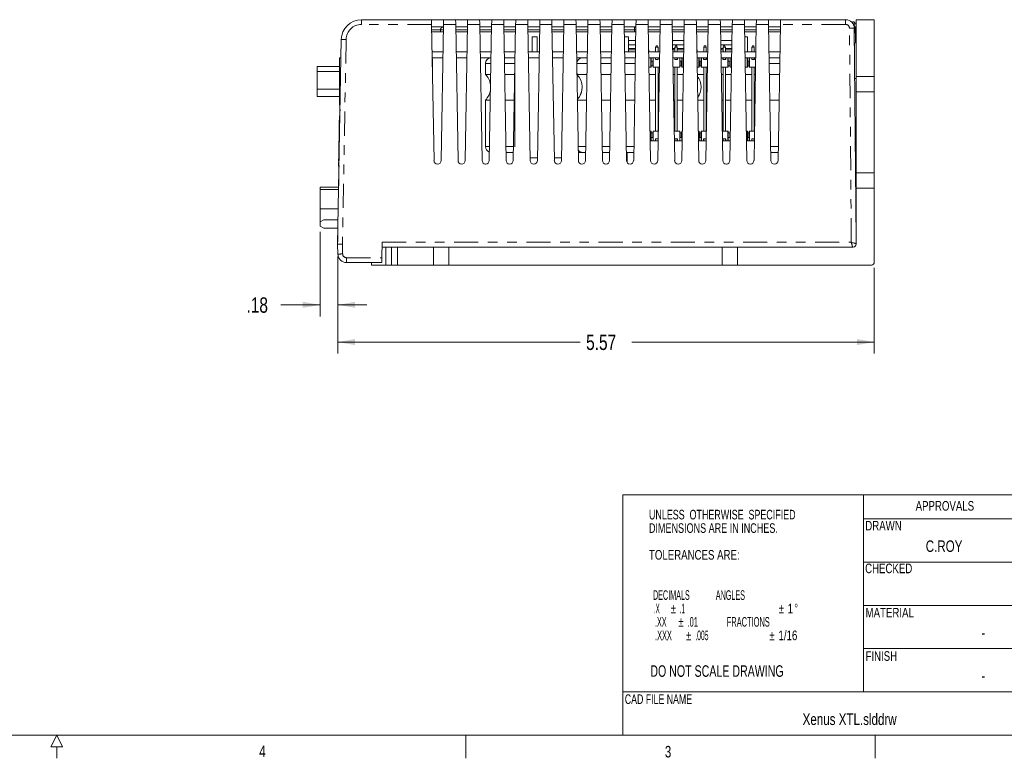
# Model space of a CAD drawing. Header units: inches. Extents: x 0.8 to 33.2, y 0.3 to 21.8.
# Tile 32 of 49: x 16.6 to 26.8, y 0.3 to 7.9. Entities that reach past the tile are written whole.
import ezdxf

# ---------------------------------------------------------------- set-up
doc = ezdxf.new("R2010")
doc.units = ezdxf.units.IN
doc.header["$MEASUREMENT"] = 0
doc.linetypes.add('PHANTOM', pattern=[0.5, 0.25, -0.05, 0.05, -0.05, 0.05, -0.05])
doc.styles.add('SLDTEXTSTYLE0', font='TXT', dxfattribs={"width": 0.75})
doc.styles.add('SLDTEXTSTYLE18', font='TXT', dxfattribs={"width": 0.681818})
doc.styles.add('SLDTEXTSTYLE19', font='TXT', dxfattribs={"width": 0.6875})
doc.styles.add('SLDTEXTSTYLE2', font='TXT', dxfattribs={"width": 0.692308})
doc.styles.add('SLDTEXTSTYLE3', font='TXT', dxfattribs={"width": 0.701087})
doc.styles.add('SLDTEXTSTYLE4', font='TXT', dxfattribs={"width": 0.541667})
doc.styles.add('SLDTEXTSTYLE5', font='TXT', dxfattribs={"width": 0.375})
doc.styles.add('SLDTEXTSTYLE6', font='TXT', dxfattribs={"width": 0.46875})
doc.styles.add('SLDTEXTSTYLE7', font='TXT', dxfattribs={"width": 0.53125})
doc.styles.add('SLDTEXTSTYLE8', font='TXT', dxfattribs={"width": 0.525})
doc.styles.add('SLDTEXTSTYLE9', font='TXT', dxfattribs={"width": 0.421875})
doc.dimstyles.new('SLDDIMSTYLE0', dxfattribs={"dimtxt": 0.16, "dimasz": 0.18, "dimexe": 0, "dimexo": 0.0625, "dimgap": 0.04, "dimtad": 0, "dimtih": 1, "dimtoh": 1, "dimzin": 12, "dimdsep": 46, "dimtxsty": 'SLDTEXTSTYLE0', "dimsah": 1, "dimcen": 0.09, "dimadec": 0, "dimazin": 0, "dimtfac": 1, "dimtofl": 0, "dimtmove": 0, "dimatfit": 3, "dimfxl": 1, "dimtolj": 1, "dimtzin": 12, "dimarcsym": 0})

# ---------------------------------------------------------------- blocks, each defined once
blk = doc.blocks.new('SW_NOTE_0')
at = {"color": 7, "linetype": 'Continuous', "lineweight": 0, "char_height": 0.1, "attachment_point": 1}
for s, insert, style in [('UNLESS  OTHERWISE  SPECIFIED', (0, 0.128), 'SLDTEXTSTYLE2'), ('DIMENSIONS ARE IN INCHES.', (0, -0.012), 'SLDTEXTSTYLE3'), ('TOLERANCES ARE:', (0, -0.29), 'SLDTEXTSTYLE0'), ('  DECIMALS             ANGLES', (0, -0.708), 'SLDTEXTSTYLE4'), ('   .X', (0, -0.848), 'SLDTEXTSTYLE5'), ('%%p', (0.225, -0.848), 'SLDTEXTSTYLE0'), ('.1                         ', (0.321, -0.848), 'SLDTEXTSTYLE5'), ('%%p', (1.346, -0.848), 'SLDTEXTSTYLE0'), ('1', (1.441, -0.848), 'SLDTEXTSTYLE0'), ('%%d', (1.509, -0.848), 'SLDTEXTSTYLE0'), ('   .XX', (0, -0.987), 'SLDTEXTSTYLE6'), ('%%p', (0.305, -0.987), 'SLDTEXTSTYLE0'), ('.01              FRACTIONS', (0.401, -0.987), 'SLDTEXTSTYLE7'), ('%%p', (0.386, -1.127), 'SLDTEXTSTYLE0'), ('.005              ', (0.481, -1.127), 'SLDTEXTSTYLE9'), ('%%p', (1.251, -1.127), 'SLDTEXTSTYLE0'), ('1/16', (1.346, -1.127), 'SLDTEXTSTYLE0'), ('   .XXX', (0, -1.127), 'SLDTEXTSTYLE8')]:
    blk.add_mtext(s, dxfattribs=dict(at, insert=insert, style=style))
blk = doc.blocks.new('*D15')
at = {"color": 7, "linetype": 'Continuous', "lineweight": 0}
for p, q in [((19.92, 5.44), (19.92, 4.466)), ((25.492, 5.357), (25.492, 4.466)), ((19.92, 4.586), (22.437, 4.586)), ((25.492, 4.586), (22.975, 4.586))]:
    blk.add_line(p, q, dxfattribs=at)
for points in [[(19.92, 4.586), (20.1, 4.555), (20.1, 4.618)], [(25.492, 4.586), (25.312, 4.618), (25.312, 4.555)]]:
    blk.add_solid(points, dxfattribs=at)
at = {"color": 7, "linetype": 'Continuous', "lineweight": 0, "insert": (22.499, 4.664), "char_height": 0.16, "attachment_point": 1, "style": 'SLDTEXTSTYLE0'}
blk.add_mtext('5.57', dxfattribs=at)
blk = doc.blocks.new('*D16')
at = {"color": 7, "linetype": 'Continuous', "lineweight": 0}
for p, q in [((19.736, 5.732), (19.736, 4.853)), ((19.92, 5.474), (19.92, 4.853)), ((19.736, 4.973), (19.329, 4.973)), ((19.92, 4.973), (20.22, 4.973))]:
    blk.add_line(p, q, dxfattribs=at)
for points in [[(19.736, 4.973), (19.556, 5.005), (19.556, 4.942)], [(19.92, 4.973), (20.1, 4.942), (20.1, 5.005)]]:
    blk.add_solid(points, dxfattribs=at)
at = {"color": 7, "linetype": 'Continuous', "lineweight": 0, "insert": (18.971, 5.051), "char_height": 0.16, "attachment_point": 1, "style": 'SLDTEXTSTYLE0'}
blk.add_mtext('.18', dxfattribs=at)

msp = doc.modelspace()

# ---------------------------------------------------------------- linework, layer by layer
at = {"color": 7, "linetype": 'Continuous', "lineweight": 15}
for p, q in [((20.166, 7.937), (20.893, 7.937)), ((21.018, 7.937), (20.893, 7.937)), ((20.919, 6.473), (20.894, 7.888)), ((21.017, 7.888), (20.993, 6.473)), ((21.018, 7.937), (21.143, 7.937)), ((21.268, 7.937), (21.143, 7.937)), ((21.169, 6.473), (21.144, 7.888)), ((21.267, 7.888), (21.243, 6.473)), ((21.268, 7.937), (21.393, 7.937)), ((21.518, 7.937), (21.393, 7.937)), ((21.419, 6.473), (21.394, 7.888)), ((21.517, 7.888), (21.493, 6.473)), ((21.518, 7.937), (21.643, 7.937)), ((21.768, 7.937), (21.643, 7.937)), ((21.669, 6.473), (21.644, 7.888)), ((21.659, 7.937), (21.659, 7.937)), ((21.68, 7.937), (21.668, 7.937)), ((21.687, 7.937), (21.687, 7.937)), ((21.767, 7.888), (21.743, 6.473)), ((21.753, 7.937), (21.753, 7.937)), ((21.768, 7.937), (21.893, 7.937)), ((21.83, 7.937), (21.83, 7.937)), ((21.843, 7.937), (21.843, 7.937)), ((21.862, 7.937), (21.862, 7.937)), ((21.931, 7.937), (21.862, 7.937)), ((22.018, 7.937), (21.893, 7.937)), ((21.919, 6.473), (21.894, 7.888)), ((21.931, 7.937), (21.931, 7.937)), ((21.941, 7.937), (21.931, 7.937)), ((21.95, 7.937), (21.95, 7.937)), ((22.033, 7.937), (21.957, 7.937)), ((22.017, 7.888), (21.993, 6.473)), ((22.018, 7.937), (22.143, 7.937)), ((22.033, 7.937), (22.033, 7.937)), ((22.113, 7.937), (22.033, 7.937)), ((22.033, 7.937), (22.033, 7.937)), ((22.113, 7.937), (22.113, 7.937)), ((22.268, 7.937), (22.143, 7.937)), ((22.169, 6.473), (22.144, 7.888)), ((22.267, 7.888), (22.243, 6.473)), ((22.268, 7.937), (22.393, 7.937)), ((22.518, 7.937), (22.393, 7.937)), ((22.419, 6.473), (22.394, 7.888)), ((22.517, 7.888), (22.493, 6.473)), ((22.518, 7.937), (22.643, 7.937)), ((22.768, 7.937), (22.643, 7.937)), ((22.669, 6.473), (22.644, 7.888)), ((22.767, 7.888), (22.743, 6.473)), ((22.768, 7.937), (22.893, 7.937)), ((23.018, 7.937), (22.893, 7.937)), ((22.919, 6.473), (22.894, 7.888)), ((23.017, 7.888), (22.993, 6.473)), ((23.018, 7.937), (23.143, 7.937)), ((23.268, 7.937), (23.143, 7.937)), ((23.169, 6.473), (23.144, 7.888)), ((23.267, 7.888), (23.243, 6.473)), ((23.268, 7.937), (23.393, 7.937)), ((23.518, 7.937), (23.393, 7.937)), ((23.419, 6.473), (23.394, 7.888)), ((23.517, 7.888), (23.493, 6.473)), ((23.518, 7.937), (23.643, 7.937)), ((23.768, 7.937), (23.643, 7.937)), ((23.669, 6.473), (23.644, 7.888)), ((23.767, 7.888), (23.743, 6.473)), ((23.768, 7.937), (23.893, 7.937)), ((24.018, 7.937), (23.893, 7.937)), ((23.919, 6.473), (23.894, 7.888)), ((24.017, 7.888), (23.993, 6.473)), ((24.018, 7.937), (24.143, 7.937)), ((24.268, 7.937), (24.143, 7.937)), ((24.169, 6.473), (24.144, 7.888)), ((24.267, 7.888), (24.243, 6.473)), ((24.268, 7.937), (24.393, 7.937)), ((24.518, 7.937), (24.393, 7.937)), ((24.419, 6.473), (24.394, 7.888)), ((24.517, 7.888), (24.493, 6.473)), ((24.518, 7.937), (25.195, 7.937)), ((25.304, 7.894), (25.278, 7.894)), ((25.304, 7.347), (25.304, 7.937)), ((25.304, 7.937), (25.492, 7.937)), ((25.492, 7.347), (25.492, 7.937)), ((21.017, 7.862), (20.894, 7.862)), ((20.987, 7.812), (20.895, 7.812)), ((21.016, 7.812), (20.987, 7.812)), ((21.267, 7.862), (21.144, 7.862)), ((21.266, 7.812), (21.145, 7.812)), ((21.517, 7.862), (21.394, 7.862)), ((21.516, 7.812), (21.395, 7.812)), ((21.767, 7.862), (21.644, 7.862)), ((21.766, 7.812), (21.645, 7.812)), ((22.017, 7.862), (21.894, 7.862)), ((22.016, 7.812), (21.895, 7.812)), ((22.267, 7.862), (22.144, 7.862)), ((22.266, 7.812), (22.145, 7.812)), ((22.517, 7.862), (22.394, 7.862)), ((22.516, 7.812), (22.395, 7.812)), ((22.767, 7.862), (22.644, 7.862)), ((22.766, 7.812), (22.645, 7.812)), ((23.017, 7.862), (22.894, 7.862)), ((23.001, 7.812), (22.895, 7.812)), ((23.016, 7.812), (23.001, 7.812)), ((23.267, 7.862), (23.144, 7.862)), ((23.266, 7.812), (23.145, 7.812)), ((23.517, 7.862), (23.394, 7.862)), ((23.516, 7.812), (23.395, 7.812)), ((23.767, 7.862), (23.644, 7.862)), ((23.766, 7.812), (23.645, 7.812)), ((24.017, 7.862), (23.894, 7.862)), ((24.016, 7.812), (23.895, 7.812)), ((24.267, 7.862), (24.144, 7.862)), ((24.266, 7.812), (24.145, 7.812)), ((24.517, 7.862), (24.394, 7.862)), ((24.516, 7.812), (24.395, 7.812)), ((25.285, 7.848), (25.304, 5.645)), ((19.918, 5.602), (19.956, 7.731)), ((19.955, 7.7), (19.955, 7.7)), ((21.939, 7.758), (21.939, 7.604)), ((21.939, 7.758), (21.989, 7.758)), ((21.989, 7.604), (21.989, 7.758)), ((22.896, 7.758), (22.94, 7.758)), ((22.94, 7.604), (22.94, 7.758)), ((22.995, 7.721), (22.94, 7.721)), ((22.995, 7.721), (23.014, 7.721)), ((23.495, 7.721), (23.421, 7.721)), ((23.495, 7.721), (23.514, 7.721)), ((23.995, 7.721), (23.921, 7.721)), ((23.995, 7.721), (24.014, 7.721)), ((24.146, 7.758), (24.174, 7.758)), ((24.174, 7.604), (24.174, 7.758)), ((25.296, 7.707), (25.304, 7.707)), ((19.953, 7.604), (19.953, 7.604)), ((19.953, 7.592), (19.953, 7.592)), ((19.953, 7.58), (19.953, 7.58)), ((19.954, 7.67), (19.955, 7.67)), ((19.954, 7.668), (19.955, 7.668)), ((19.954, 7.657), (19.954, 7.657)), ((19.954, 7.631), (19.954, 7.631)), ((20.899, 7.624), (20.901, 7.624)), ((20.899, 7.604), (21.012, 7.604)), ((20.901, 7.604), (20.901, 7.624)), ((21.149, 7.604), (21.262, 7.604)), ((21.399, 7.604), (21.512, 7.604)), ((21.649, 7.604), (21.762, 7.604)), ((21.899, 7.604), (22.012, 7.604)), ((22.149, 7.604), (22.262, 7.604)), ((22.399, 7.604), (22.512, 7.604)), ((22.649, 7.604), (22.762, 7.604)), ((22.899, 7.604), (23.012, 7.604)), ((23.013, 7.639), (22.94, 7.639)), ((22.94, 7.636), (23.013, 7.636)), ((22.94, 7.624), (23.013, 7.624)), ((23.149, 7.624), (23.152, 7.624)), ((23.149, 7.604), (23.262, 7.604)), ((23.152, 7.604), (23.152, 7.624)), ((23.226, 7.667), (23.221, 7.652)), ((23.246, 7.652), (23.221, 7.652)), ((23.221, 7.652), (23.221, 7.604)), ((23.226, 7.667), (23.241, 7.667)), ((23.246, 7.652), (23.241, 7.667)), ((23.246, 7.652), (23.246, 7.604)), ((23.421, 7.639), (23.398, 7.639)), ((23.41, 7.636), (23.398, 7.632)), ((23.399, 7.624), (23.421, 7.624)), ((23.399, 7.604), (23.512, 7.604)), ((23.41, 7.639), (23.41, 7.636)), ((23.41, 7.636), (23.421, 7.636)), ((23.426, 7.667), (23.421, 7.652)), ((23.446, 7.652), (23.421, 7.652)), ((23.421, 7.652), (23.421, 7.604)), ((23.426, 7.667), (23.441, 7.667)), ((23.446, 7.652), (23.441, 7.667)), ((23.446, 7.652), (23.446, 7.604)), ((23.513, 7.639), (23.446, 7.639)), ((23.446, 7.636), (23.513, 7.636)), ((23.446, 7.624), (23.513, 7.624)), ((23.649, 7.624), (23.652, 7.624)), ((23.649, 7.604), (23.762, 7.604)), ((23.652, 7.604), (23.652, 7.624)), ((23.726, 7.667), (23.721, 7.652)), ((23.746, 7.652), (23.721, 7.652)), ((23.721, 7.652), (23.721, 7.604)), ((23.726, 7.667), (23.741, 7.667)), ((23.746, 7.652), (23.741, 7.667)), ((23.746, 7.652), (23.746, 7.604)), ((23.921, 7.639), (23.898, 7.639)), ((23.91, 7.636), (23.898, 7.632)), ((23.899, 7.624), (23.921, 7.624)), ((23.899, 7.604), (24.012, 7.604)), ((23.91, 7.639), (23.91, 7.636)), ((23.91, 7.636), (23.921, 7.636)), ((23.926, 7.667), (23.921, 7.652)), ((23.946, 7.652), (23.921, 7.652)), ((23.921, 7.652), (23.921, 7.604)), ((23.926, 7.667), (23.941, 7.667)), ((23.946, 7.652), (23.941, 7.667)), ((23.946, 7.652), (23.946, 7.604)), ((24.013, 7.639), (23.946, 7.639)), ((23.946, 7.636), (24.009, 7.636)), ((23.946, 7.624), (24.009, 7.624)), ((24.009, 7.636), (24.013, 7.636)), ((24.009, 7.624), (24.013, 7.624)), ((24.149, 7.604), (24.262, 7.604)), ((24.226, 7.667), (24.221, 7.652)), ((24.246, 7.652), (24.221, 7.652)), ((24.221, 7.652), (24.221, 7.604)), ((24.226, 7.667), (24.241, 7.667)), ((24.246, 7.652), (24.241, 7.667)), ((24.246, 7.652), (24.246, 7.604)), ((24.399, 7.604), (24.512, 7.604)), ((19.936, 7.048), (19.936, 7.542)), ((19.936, 7.542), (19.952, 7.542)), ((19.952, 7.548), (19.952, 7.548)), ((20.9, 7.542), (21.011, 7.542)), ((20.903, 7.529), (20.9, 7.531)), ((20.903, 7.368), (20.903, 7.529)), ((21.15, 7.542), (21.261, 7.542)), ((21.4, 7.542), (21.511, 7.542)), ((21.453, 7.482), (21.453, 7.369)), ((21.65, 7.542), (21.761, 7.542)), ((21.76, 7.542), (21.76, 6.617)), ((21.9, 7.542), (22.011, 7.542)), ((22.15, 7.542), (22.261, 7.542)), ((22.4, 7.542), (22.511, 7.542)), ((22.403, 7.482), (22.403, 7.369)), ((22.403, 7.482), (22.403, 7.376)), ((22.65, 7.542), (22.761, 7.542)), ((22.9, 7.542), (23.011, 7.542)), ((23.15, 7.542), (23.261, 7.542)), ((23.171, 7.542), (23.171, 7.442)), ((23.174, 7.542), (23.174, 7.515)), ((23.174, 7.515), (23.176, 7.507)), ((23.176, 7.507), (23.176, 7.457)), ((23.176, 7.507), (23.191, 7.507)), ((23.191, 7.507), (23.194, 7.515)), ((23.191, 7.457), (23.191, 7.507)), ((23.194, 7.515), (23.194, 7.542)), ((23.196, 7.542), (23.196, 7.442)), ((23.219, 7.522), (23.219, 7.542)), ((23.249, 7.522), (23.219, 7.522)), ((23.221, 7.542), (23.221, 7.522)), ((23.246, 7.542), (23.246, 7.522)), ((23.249, 7.522), (23.249, 7.542)), ((23.4, 7.542), (23.511, 7.542)), ((23.419, 7.522), (23.419, 7.542)), ((23.449, 7.522), (23.419, 7.522)), ((23.421, 7.542), (23.421, 7.522)), ((23.446, 7.542), (23.446, 7.522)), ((23.449, 7.522), (23.449, 7.542)), ((23.471, 7.542), (23.471, 7.442)), ((23.474, 7.542), (23.474, 7.515)), ((23.474, 7.515), (23.476, 7.507)), ((23.476, 7.507), (23.476, 7.457)), ((23.476, 7.507), (23.491, 7.507)), ((23.491, 7.507), (23.494, 7.515)), ((23.491, 7.457), (23.491, 7.507)), ((23.494, 7.515), (23.494, 7.542)), ((23.496, 7.542), (23.496, 7.442)), ((23.65, 7.542), (23.761, 7.542)), ((23.671, 7.542), (23.671, 7.442)), ((23.674, 7.542), (23.674, 7.515)), ((23.674, 7.515), (23.676, 7.507)), ((23.676, 7.507), (23.676, 7.457)), ((23.676, 7.507), (23.691, 7.507)), ((23.691, 7.507), (23.694, 7.515)), ((23.691, 7.457), (23.691, 7.507)), ((23.694, 7.515), (23.694, 7.542)), ((23.696, 7.542), (23.696, 7.442)), ((23.719, 7.522), (23.719, 7.542)), ((23.749, 7.522), (23.719, 7.522)), ((23.721, 7.542), (23.721, 7.522)), ((23.746, 7.542), (23.746, 7.522)), ((23.749, 7.522), (23.749, 7.542)), ((23.9, 7.542), (24.011, 7.542)), ((23.919, 7.522), (23.919, 7.542)), ((23.919, 7.522), (23.949, 7.522)), ((23.921, 7.542), (23.921, 7.522)), ((23.946, 7.542), (23.946, 7.522)), ((23.949, 7.522), (23.949, 7.542)), ((23.971, 7.542), (23.971, 7.442)), ((23.974, 7.515), (23.974, 7.542)), ((23.976, 7.507), (23.974, 7.515)), ((23.976, 7.457), (23.976, 7.507)), ((23.991, 7.507), (23.976, 7.507)), ((23.994, 7.515), (23.991, 7.507)), ((23.991, 7.507), (23.991, 7.457)), ((23.994, 7.542), (23.994, 7.515)), ((23.996, 7.542), (23.996, 7.442)), ((24.15, 7.542), (24.261, 7.542)), ((24.171, 7.542), (24.171, 7.442)), ((24.174, 7.515), (24.174, 7.542)), ((24.176, 7.507), (24.174, 7.515)), ((24.176, 7.457), (24.176, 7.507)), ((24.191, 7.507), (24.176, 7.507)), ((24.194, 7.515), (24.191, 7.507)), ((24.191, 7.507), (24.191, 7.457)), ((24.194, 7.542), (24.194, 7.515)), ((24.196, 7.542), (24.196, 7.442)), ((24.219, 7.522), (24.219, 7.542)), ((24.219, 7.522), (24.249, 7.522)), ((24.221, 7.542), (24.221, 7.522)), ((24.246, 7.542), (24.246, 7.522)), ((24.249, 7.522), (24.249, 7.542)), ((24.4, 7.542), (24.511, 7.542)), ((19.704, 7.45), (19.936, 7.45)), ((19.704, 7.397), (19.704, 7.45)), ((19.704, 7.216), (19.704, 7.397)), ((21.453, 7.369), (21.508, 7.369)), ((21.653, 7.369), (21.76, 7.369)), ((22.403, 7.369), (22.508, 7.369)), ((22.403, 7.369), (22.403, 7.369)), ((22.653, 7.369), (22.758, 7.369)), ((22.903, 7.369), (23.008, 7.369)), ((23.171, 7.442), (23.152, 7.442)), ((23.153, 7.369), (23.221, 7.369)), ((23.171, 7.442), (23.174, 7.442)), ((23.176, 7.457), (23.174, 7.449)), ((23.174, 7.449), (23.174, 7.442)), ((23.176, 7.457), (23.191, 7.457)), ((23.194, 7.449), (23.191, 7.457)), ((23.194, 7.442), (23.194, 7.449)), ((23.194, 7.442), (23.196, 7.442)), ((23.259, 7.442), (23.196, 7.442)), ((23.221, 7.442), (23.221, 6.777)), ((23.246, 7.442), (23.246, 6.777)), ((23.246, 7.369), (23.258, 7.369)), ((23.471, 7.442), (23.402, 7.442)), ((23.403, 7.369), (23.421, 7.369)), ((23.421, 7.442), (23.421, 6.777)), ((23.446, 7.442), (23.446, 6.777)), ((23.446, 7.369), (23.508, 7.369)), ((23.471, 7.442), (23.474, 7.442)), ((23.476, 7.457), (23.474, 7.449)), ((23.474, 7.449), (23.474, 7.442)), ((23.476, 7.457), (23.491, 7.457)), ((23.494, 7.449), (23.491, 7.457)), ((23.494, 7.442), (23.494, 7.449)), ((23.494, 7.442), (23.496, 7.442)), ((23.509, 7.442), (23.496, 7.442)), ((23.671, 7.442), (23.652, 7.442)), ((23.653, 7.369), (23.721, 7.369)), ((23.671, 7.442), (23.674, 7.442)), ((23.676, 7.457), (23.674, 7.449)), ((23.674, 7.449), (23.674, 7.442)), ((23.676, 7.457), (23.691, 7.457)), ((23.694, 7.449), (23.691, 7.457)), ((23.694, 7.442), (23.694, 7.449)), ((23.694, 7.442), (23.696, 7.442)), ((23.759, 7.442), (23.696, 7.442)), ((23.721, 7.442), (23.721, 6.777)), ((23.746, 7.442), (23.746, 6.777)), ((23.746, 7.369), (23.758, 7.369)), ((23.902, 7.442), (23.971, 7.442)), ((23.903, 7.369), (23.921, 7.369)), ((23.921, 7.442), (23.921, 6.777)), ((23.946, 7.442), (23.946, 6.777)), ((23.946, 7.369), (24.008, 7.369)), ((23.974, 7.442), (23.971, 7.442)), ((23.974, 7.449), (23.976, 7.457)), ((23.974, 7.442), (23.974, 7.449)), ((23.991, 7.457), (23.976, 7.457)), ((23.991, 7.457), (23.994, 7.449)), ((23.994, 7.449), (23.994, 7.442)), ((23.996, 7.442), (23.994, 7.442)), ((23.996, 7.442), (24.009, 7.442)), ((24.152, 7.442), (24.171, 7.442)), ((24.153, 7.369), (24.221, 7.369)), ((24.174, 7.442), (24.171, 7.442)), ((24.174, 7.449), (24.176, 7.457)), ((24.174, 7.442), (24.174, 7.449)), ((24.191, 7.457), (24.176, 7.457)), ((24.191, 7.457), (24.194, 7.449)), ((24.194, 7.449), (24.194, 7.442)), ((24.196, 7.442), (24.194, 7.442)), ((24.196, 7.442), (24.259, 7.442)), ((24.221, 7.442), (24.221, 6.777)), ((24.246, 7.442), (24.246, 6.777)), ((24.246, 7.369), (24.258, 7.369)), ((24.403, 7.369), (24.508, 7.369)), ((25.29, 7.327), (25.304, 7.327)), ((25.492, 7.347), (25.304, 7.347)), ((25.304, 7.187), (25.304, 7.347)), ((25.492, 7.187), (25.492, 7.347)), ((19.704, 7.139), (19.704, 7.216)), ((25.304, 6.347), (25.304, 7.187)), ((25.492, 7.187), (25.304, 7.187)), ((25.492, 6.347), (25.492, 7.187)), ((19.704, 7.139), (19.936, 7.139)), ((21.453, 7.101), (21.453, 6.618)), ((21.453, 7.101), (21.504, 7.101)), ((21.658, 7.101), (21.754, 7.101)), ((22.408, 7.101), (22.504, 7.101)), ((22.658, 7.101), (22.754, 7.101)), ((22.908, 7.101), (23.004, 7.101)), ((23.158, 7.101), (23.221, 7.101)), ((23.246, 7.101), (23.254, 7.101)), ((23.408, 7.101), (23.421, 7.101)), ((23.446, 7.101), (23.504, 7.101)), ((23.658, 7.101), (23.721, 7.101)), ((23.746, 7.101), (23.754, 7.101)), ((23.908, 7.101), (23.921, 7.101)), ((23.946, 7.101), (24.004, 7.101)), ((24.158, 7.101), (24.221, 7.101)), ((24.246, 7.101), (24.254, 7.101)), ((24.408, 7.101), (24.504, 7.101)), ((19.936, 7.048), (19.944, 7.048)), ((19.942, 6.973), (19.942, 6.973)), ((19.942, 6.973), (19.942, 6.964)), ((19.942, 6.964), (19.942, 6.942)), ((19.942, 6.964), (19.942, 6.964)), ((19.943, 7.003), (19.943, 7.003)), ((19.943, 7.003), (19.943, 6.99)), ((19.943, 6.99), (19.943, 6.99)), ((19.943, 6.989), (19.943, 6.989)), ((19.943, 6.989), (19.943, 6.988)), ((19.943, 6.988), (19.943, 6.988)), ((19.942, 6.937), (19.937, 6.938)), ((19.942, 6.942), (19.942, 6.942)), ((19.942, 6.942), (19.942, 6.937)), ((19.929, 6.512), (19.935, 6.844)), ((19.929, 6.512), (19.935, 6.844)), ((23.163, 6.777), (23.171, 6.777)), ((23.171, 6.677), (23.171, 6.777)), ((23.174, 6.777), (23.171, 6.777)), ((23.174, 6.777), (23.174, 6.77)), ((23.174, 6.77), (23.176, 6.762)), ((23.176, 6.762), (23.176, 6.712)), ((23.176, 6.762), (23.191, 6.762)), ((23.191, 6.762), (23.194, 6.77)), ((23.191, 6.712), (23.191, 6.762)), ((23.194, 6.77), (23.194, 6.777)), ((23.196, 6.777), (23.194, 6.777)), ((23.196, 6.677), (23.196, 6.777)), ((23.196, 6.777), (23.248, 6.777)), ((23.413, 6.777), (23.471, 6.777)), ((23.471, 6.677), (23.471, 6.777)), ((23.474, 6.777), (23.471, 6.777)), ((23.474, 6.777), (23.474, 6.77)), ((23.474, 6.77), (23.476, 6.762)), ((23.476, 6.762), (23.476, 6.712)), ((23.476, 6.762), (23.491, 6.762)), ((23.491, 6.762), (23.494, 6.77)), ((23.491, 6.712), (23.491, 6.762)), ((23.494, 6.77), (23.494, 6.777)), ((23.496, 6.777), (23.494, 6.777)), ((23.496, 6.682), (23.496, 6.777)), ((23.496, 6.777), (23.498, 6.777)), ((23.663, 6.777), (23.671, 6.777)), ((23.671, 6.677), (23.671, 6.777)), ((23.674, 6.777), (23.671, 6.777)), ((23.674, 6.777), (23.674, 6.77)), ((23.674, 6.77), (23.676, 6.762)), ((23.676, 6.762), (23.676, 6.712)), ((23.676, 6.762), (23.691, 6.762)), ((23.691, 6.762), (23.694, 6.77)), ((23.691, 6.712), (23.691, 6.762)), ((23.694, 6.77), (23.694, 6.777)), ((23.696, 6.777), (23.694, 6.777)), ((23.696, 6.677), (23.696, 6.777)), ((23.696, 6.777), (23.748, 6.777)), ((23.971, 6.777), (23.913, 6.777)), ((23.971, 6.677), (23.971, 6.777)), ((23.971, 6.777), (23.974, 6.777)), ((23.974, 6.77), (23.974, 6.777)), ((23.976, 6.762), (23.974, 6.77)), ((23.976, 6.712), (23.976, 6.762)), ((23.991, 6.762), (23.976, 6.762)), ((23.994, 6.77), (23.991, 6.762)), ((23.991, 6.762), (23.991, 6.712)), ((23.994, 6.777), (23.994, 6.77)), ((23.994, 6.777), (23.996, 6.777)), ((23.996, 6.682), (23.996, 6.777)), ((23.998, 6.777), (23.996, 6.777)), ((24.171, 6.777), (24.163, 6.777)), ((24.171, 6.677), (24.171, 6.777)), ((24.171, 6.777), (24.174, 6.777)), ((24.174, 6.77), (24.174, 6.777)), ((24.176, 6.762), (24.174, 6.77)), ((24.176, 6.712), (24.176, 6.762)), ((24.191, 6.762), (24.176, 6.762)), ((24.194, 6.77), (24.191, 6.762)), ((24.191, 6.762), (24.191, 6.712)), ((24.194, 6.777), (24.194, 6.77)), ((24.194, 6.777), (24.196, 6.777)), ((24.196, 6.677), (24.196, 6.777)), ((24.248, 6.777), (24.196, 6.777)), ((23.165, 6.677), (23.171, 6.677)), ((23.172, 6.677), (23.171, 6.677)), ((23.172, 6.677), (23.196, 6.677)), ((23.176, 6.712), (23.174, 6.704)), ((23.174, 6.704), (23.174, 6.677)), ((23.176, 6.712), (23.191, 6.712)), ((23.194, 6.704), (23.191, 6.712)), ((23.194, 6.677), (23.194, 6.704)), ((23.196, 6.677), (23.219, 6.677)), ((23.196, 6.677), (23.196, 6.677)), ((23.219, 6.697), (23.219, 6.677)), ((23.219, 6.697), (23.246, 6.697)), ((23.219, 6.677), (23.246, 6.677)), ((23.221, 6.697), (23.221, 6.677)), ((23.246, 6.697), (23.246, 6.682)), ((23.415, 6.677), (23.419, 6.677)), ((23.419, 6.697), (23.449, 6.697)), ((23.419, 6.697), (23.419, 6.677)), ((23.419, 6.677), (23.449, 6.677)), ((23.421, 6.697), (23.421, 6.677)), ((23.446, 6.697), (23.446, 6.677)), ((23.449, 6.697), (23.449, 6.677)), ((23.449, 6.677), (23.471, 6.677)), ((23.472, 6.677), (23.471, 6.677)), ((23.472, 6.677), (23.496, 6.677)), ((23.476, 6.712), (23.474, 6.704)), ((23.474, 6.704), (23.474, 6.677)), ((23.476, 6.712), (23.491, 6.712)), ((23.494, 6.704), (23.491, 6.712)), ((23.494, 6.677), (23.494, 6.704)), ((23.496, 6.677), (23.496, 6.677)), ((23.665, 6.677), (23.671, 6.677)), ((23.672, 6.677), (23.671, 6.677)), ((23.672, 6.677), (23.696, 6.677)), ((23.676, 6.712), (23.674, 6.704)), ((23.674, 6.704), (23.674, 6.677)), ((23.676, 6.712), (23.691, 6.712)), ((23.694, 6.704), (23.691, 6.712)), ((23.694, 6.677), (23.694, 6.704)), ((23.696, 6.677), (23.719, 6.677)), ((23.696, 6.677), (23.696, 6.677)), ((23.719, 6.697), (23.719, 6.677)), ((23.719, 6.697), (23.746, 6.697)), ((23.719, 6.677), (23.746, 6.677)), ((23.721, 6.697), (23.721, 6.677)), ((23.746, 6.697), (23.746, 6.682)), ((23.919, 6.677), (23.915, 6.677)), ((23.949, 6.697), (23.919, 6.697)), ((23.919, 6.697), (23.919, 6.677)), ((23.919, 6.677), (23.949, 6.677)), ((23.921, 6.697), (23.921, 6.677)), ((23.946, 6.697), (23.946, 6.677)), ((23.949, 6.697), (23.949, 6.677)), ((23.971, 6.677), (23.949, 6.677)), ((23.971, 6.677), (23.972, 6.677)), ((23.972, 6.677), (23.996, 6.677)), ((23.974, 6.704), (23.976, 6.712)), ((23.974, 6.677), (23.974, 6.704)), ((23.991, 6.712), (23.976, 6.712)), ((23.991, 6.712), (23.994, 6.704)), ((23.994, 6.704), (23.994, 6.677)), ((23.996, 6.677), (23.996, 6.677)), ((24.171, 6.677), (24.165, 6.677)), ((24.171, 6.677), (24.172, 6.677)), ((24.172, 6.677), (24.196, 6.677)), ((24.174, 6.704), (24.176, 6.712)), ((24.174, 6.677), (24.174, 6.704)), ((24.191, 6.712), (24.176, 6.712)), ((24.191, 6.712), (24.194, 6.704)), ((24.194, 6.704), (24.194, 6.677)), ((24.219, 6.677), (24.196, 6.677)), ((24.196, 6.677), (24.196, 6.677)), ((24.246, 6.697), (24.219, 6.697)), ((24.219, 6.697), (24.219, 6.677)), ((24.219, 6.677), (24.246, 6.677)), ((24.221, 6.697), (24.221, 6.677)), ((24.246, 6.697), (24.246, 6.682)), ((21.744, 6.558), (21.667, 6.558)), ((22.463, 6.558), (22.417, 6.558)), ((22.494, 6.558), (22.463, 6.558)), ((22.463, 6.558), (22.463, 6.558)), ((22.744, 6.558), (22.667, 6.558)), ((22.994, 6.558), (22.917, 6.558)), ((22.926, 6.558), (22.926, 6.452)), ((24.494, 6.558), (24.417, 6.558)), ((21.993, 6.502), (21.918, 6.502)), ((22.243, 6.502), (22.168, 6.502)), ((19.928, 6.419), (19.933, 6.419)), ((19.933, 6.414), (19.932, 6.391)), ((19.932, 6.391), (19.932, 6.391)), ((19.932, 6.391), (19.932, 6.387)), ((19.932, 6.387), (19.932, 6.369)), ((19.932, 6.387), (19.932, 6.387)), ((19.932, 6.369), (19.932, 6.358)), ((19.932, 6.369), (19.932, 6.369)), ((19.932, 6.358), (19.932, 6.358)), ((19.933, 6.419), (19.933, 6.414)), ((19.933, 6.414), (19.933, 6.414)), ((20.955, 6.437), (20.956, 6.437)), ((21.205, 6.437), (21.206, 6.437)), ((21.455, 6.437), (21.456, 6.437)), ((21.705, 6.437), (21.706, 6.437)), ((21.955, 6.437), (21.956, 6.437)), ((22.205, 6.437), (22.206, 6.437)), ((22.455, 6.437), (22.456, 6.437)), ((22.705, 6.437), (22.706, 6.437)), ((22.955, 6.437), (22.956, 6.437)), ((23.205, 6.437), (23.206, 6.437)), ((23.455, 6.437), (23.456, 6.437)), ((23.705, 6.437), (23.706, 6.437)), ((23.955, 6.437), (23.956, 6.437)), ((24.205, 6.437), (24.206, 6.437)), ((24.455, 6.437), (24.456, 6.437)), ((25.492, 6.347), (25.304, 6.347)), ((25.304, 6.187), (25.304, 6.347)), ((25.492, 6.187), (25.492, 6.347)), ((19.93, 6.263), (19.929, 6.209)), ((19.93, 6.29), (19.931, 6.305)), ((19.93, 6.29), (19.93, 6.29)), ((19.93, 6.29), (19.93, 6.263)), ((19.93, 6.263), (19.93, 6.263)), ((19.931, 6.335), (19.931, 6.335)), ((19.931, 6.335), (19.931, 6.332)), ((19.931, 6.332), (19.931, 6.316)), ((19.931, 6.332), (19.931, 6.332)), ((19.931, 6.316), (19.931, 6.316)), ((19.931, 6.316), (19.931, 6.312)), ((19.931, 6.312), (19.931, 6.312)), ((19.931, 6.305), (19.931, 6.312)), ((19.931, 6.305), (19.931, 6.305)), ((19.929, 6.197), (19.736, 6.197)), ((19.736, 6.171), (19.736, 6.197)), ((19.736, 5.971), (19.736, 6.171)), ((19.928, 6.171), (19.736, 6.171)), ((19.929, 6.209), (19.929, 6.209)), ((25.304, 5.604), (25.304, 6.187)), ((25.492, 6.187), (25.304, 6.187)), ((25.492, 5.417), (25.492, 6.187)), ((19.925, 5.971), (19.736, 5.971)), ((19.736, 5.971), (19.736, 5.835)), ((19.776, 5.858), (19.736, 5.835)), ((19.736, 5.835), (19.736, 5.792)), ((19.776, 5.858), (19.923, 5.858)), ((19.736, 5.792), (19.776, 5.769)), ((19.776, 5.769), (19.921, 5.769)), ((19.921, 5.769), (19.921, 5.726)), ((19.919, 5.644), (19.918, 5.606)), ((19.92, 5.668), (19.919, 5.657)), ((19.919, 5.657), (19.919, 5.644)), ((19.919, 5.657), (19.919, 5.657)), ((19.919, 5.644), (19.919, 5.644)), ((19.921, 5.726), (19.92, 5.668)), ((19.92, 5.668), (19.92, 5.668)), ((19.921, 5.726), (19.921, 5.726)), ((19.918, 5.606), (19.919, 5.606)), ((19.92, 5.5), (19.918, 5.602)), ((19.919, 5.586), (19.919, 5.586)), ((19.919, 5.56), (19.919, 5.56)), ((19.92, 5.534), (19.92, 5.534)), ((19.92, 5.534), (19.92, 5.534)), ((20.377, 5.463), (20.379, 5.623)), ((20.479, 5.572), (20.378, 5.572)), ((20.479, 5.387), (20.479, 5.574)), ((20.479, 5.574), (20.539, 5.574)), ((20.539, 5.574), (20.912, 5.574)), ((20.912, 5.387), (20.912, 5.574)), ((20.912, 5.574), (21.072, 5.574)), ((21.072, 5.387), (21.072, 5.574)), ((21.072, 5.574), (23.912, 5.574)), ((23.912, 5.387), (23.912, 5.574)), ((23.912, 5.574), (24.072, 5.574)), ((24.072, 5.387), (24.072, 5.574)), ((24.072, 5.574), (25.274, 5.574)), ((20.376, 5.412), (20.01, 5.412)), ((20.269, 5.387), (20.269, 5.412)), ((20.269, 5.387), (20.419, 5.387)), ((20.479, 5.387), (20.419, 5.387)), ((20.539, 5.387), (20.479, 5.387)), ((20.539, 5.387), (20.912, 5.387)), ((20.912, 5.387), (21.072, 5.387)), ((21.072, 5.387), (23.912, 5.387)), ((23.912, 5.387), (24.072, 5.387)), ((24.072, 5.387), (25.462, 5.387))]:
    msp.add_line(p, q, dxfattribs=at)
at = {"color": 7, "linetype": 'PHANTOM', "lineweight": 0}
for p, q in [((20.166, 7.888), (20.166, 7.937)), ((20.894, 7.888), (20.166, 7.888)), ((21.144, 7.888), (21.017, 7.888)), ((21.394, 7.888), (21.267, 7.888)), ((21.644, 7.888), (21.517, 7.888)), ((21.894, 7.888), (21.767, 7.888)), ((22.144, 7.888), (22.017, 7.888)), ((22.394, 7.888), (22.267, 7.888)), ((22.644, 7.888), (22.517, 7.888)), ((22.894, 7.888), (22.767, 7.888)), ((23.144, 7.888), (23.017, 7.888)), ((23.394, 7.888), (23.267, 7.888)), ((23.644, 7.888), (23.517, 7.888)), ((23.894, 7.888), (23.767, 7.888)), ((24.144, 7.888), (24.017, 7.888)), ((24.394, 7.888), (24.267, 7.888)), ((25.195, 7.888), (24.517, 7.888)), ((25.195, 7.888), (25.195, 7.937)), ((20.987, 7.832), (20.895, 7.832)), ((20.987, 7.812), (20.987, 7.832)), ((21.016, 7.832), (20.987, 7.832)), ((21.266, 7.832), (21.145, 7.832)), ((21.516, 7.832), (21.395, 7.832)), ((21.766, 7.832), (21.645, 7.832)), ((22.016, 7.832), (21.895, 7.832)), ((22.266, 7.832), (22.145, 7.832)), ((22.516, 7.832), (22.395, 7.832)), ((22.766, 7.832), (22.645, 7.832)), ((23.001, 7.832), (22.895, 7.832)), ((23.001, 7.832), (23.001, 7.862)), ((23.001, 7.812), (23.001, 7.832)), ((23.266, 7.832), (23.145, 7.832)), ((23.516, 7.832), (23.395, 7.832)), ((23.766, 7.832), (23.645, 7.832)), ((24.016, 7.832), (23.895, 7.832)), ((24.266, 7.832), (24.145, 7.832)), ((24.516, 7.832), (24.395, 7.832)), ((25.254, 5.623), (25.235, 7.848)), ((20.006, 7.731), (19.968, 5.603)), ((23.014, 7.675), (22.94, 7.675)), ((23.514, 7.675), (23.398, 7.675)), ((24.014, 7.675), (23.898, 7.675)), ((21.51, 7.482), (21.453, 7.482)), ((21.76, 7.482), (21.651, 7.482)), ((22.51, 7.482), (22.403, 7.482)), ((22.403, 7.482), (22.403, 7.482)), ((22.76, 7.482), (22.651, 7.482)), ((23.01, 7.482), (22.901, 7.482)), ((24.51, 7.482), (24.401, 7.482)), ((19.704, 7.397), (19.936, 7.397)), ((19.704, 7.216), (19.936, 7.216)), ((19.935, 6.844), (19.94, 6.844)), ((19.935, 6.844), (19.935, 6.844)), ((21.453, 6.618), (21.495, 6.618)), ((21.666, 6.618), (21.745, 6.618)), ((22.416, 6.618), (22.495, 6.618)), ((22.666, 6.618), (22.745, 6.618)), ((22.916, 6.618), (22.995, 6.618)), ((24.416, 6.618), (24.495, 6.618)), ((19.929, 6.512), (19.934, 6.512)), ((19.929, 6.512), (19.929, 6.512)), ((19.968, 5.603), (19.97, 5.502)), ((20.379, 5.623), (25.254, 5.623)), ((20.419, 5.387), (20.419, 5.572)), ((20.539, 5.574), (20.539, 5.387)), ((20.01, 5.463), (20.377, 5.463)), ((20.01, 5.463), (20.01, 5.412))]:
    msp.add_line(p, q, dxfattribs=at)
at = {"color": 7, "linetype": 'Continuous', "lineweight": 0}
for p, q in [((22.88, 3), (33, 3)), ((22.88, 3), (22.88, 0.5)), ((25.38, 2.75), (25.38, 3)), ((25.38, 2.3), (25.38, 2.75)), ((25.38, 2.75), (27.88, 2.75)), ((25.38, 1.85), (25.38, 2.3)), ((25.38, 2.3), (27.88, 2.3)), ((25.38, 1.4), (25.38, 1.85)), ((25.38, 1.85), (27.88, 1.85)), ((25.38, 0.95), (25.38, 1.4)), ((25.38, 1.4), (27.88, 1.4)), ((22.88, 0.5), (22.88, 0.95)), ((22.88, 0.95), (27.88, 0.95)), ((33, 0.5), (1, 0.5)), ((17, 0.5), (16.94, 0.38)), ((17, 0.5), (17.06, 0.38)), ((21.25, 0.5), (21.25, 0.26)), ((25.5, 0.5), (25.5, 0.26)), ((17.06, 0.38), (16.94, 0.38)), ((17, 0.38), (17, 0.26))]:
    msp.add_line(p, q, dxfattribs=at)
at = {"color": 7, "linetype": 'Continuous', "lineweight": 15, "flags": 128}
for points in [[(20.893, 7.937), (20.893, 7.936), (20.893, 7.933), (20.893, 7.929), (20.893, 7.923), (20.894, 7.915), (20.894, 7.907), (20.894, 7.897), (20.894, 7.888)], [(21.017, 7.888), (21.017, 7.897), (21.018, 7.907), (21.018, 7.915), (21.018, 7.923), (21.018, 7.929), (21.018, 7.933), (21.018, 7.936), (21.018, 7.937)], [(21.143, 7.937), (21.143, 7.936), (21.143, 7.933), (21.143, 7.929), (21.143, 7.923), (21.144, 7.915), (21.144, 7.907), (21.144, 7.897), (21.144, 7.888)], [(21.267, 7.888), (21.267, 7.897), (21.268, 7.907), (21.268, 7.915), (21.268, 7.923), (21.268, 7.929), (21.268, 7.933), (21.268, 7.936), (21.268, 7.937)], [(21.393, 7.937), (21.393, 7.936), (21.393, 7.933), (21.393, 7.929), (21.393, 7.923), (21.394, 7.915), (21.394, 7.907), (21.394, 7.897), (21.394, 7.888)], [(21.517, 7.888), (21.517, 7.897), (21.518, 7.907), (21.518, 7.915), (21.518, 7.923), (21.518, 7.929), (21.518, 7.933), (21.518, 7.936), (21.518, 7.937)], [(21.643, 7.937), (21.643, 7.936), (21.643, 7.933), (21.643, 7.929), (21.643, 7.923), (21.644, 7.915), (21.644, 7.907), (21.644, 7.897), (21.644, 7.888)], [(21.767, 7.888), (21.767, 7.897), (21.768, 7.907), (21.768, 7.915), (21.768, 7.923), (21.768, 7.929), (21.768, 7.933), (21.768, 7.936), (21.768, 7.937)], [(21.893, 7.937), (21.893, 7.936), (21.893, 7.933), (21.893, 7.929), (21.893, 7.923), (21.894, 7.915), (21.894, 7.907), (21.894, 7.897), (21.894, 7.888)], [(22.017, 7.888), (22.017, 7.897), (22.018, 7.907), (22.018, 7.915), (22.018, 7.923), (22.018, 7.929), (22.018, 7.933), (22.018, 7.936), (22.018, 7.937)], [(22.143, 7.937), (22.143, 7.936), (22.143, 7.933), (22.143, 7.929), (22.143, 7.923), (22.144, 7.915), (22.144, 7.907), (22.144, 7.897), (22.144, 7.888)], [(22.267, 7.888), (22.267, 7.897), (22.268, 7.907), (22.268, 7.915), (22.268, 7.923), (22.268, 7.929), (22.268, 7.933), (22.268, 7.936), (22.268, 7.937)], [(22.393, 7.937), (22.393, 7.936), (22.393, 7.933), (22.393, 7.929), (22.393, 7.923), (22.394, 7.915), (22.394, 7.907), (22.394, 7.897), (22.394, 7.888)], [(22.517, 7.888), (22.517, 7.897), (22.518, 7.907), (22.518, 7.915), (22.518, 7.923), (22.518, 7.929), (22.518, 7.933), (22.518, 7.936), (22.518, 7.937)], [(22.643, 7.937), (22.643, 7.936), (22.643, 7.933), (22.643, 7.929), (22.643, 7.923), (22.644, 7.915), (22.644, 7.907), (22.644, 7.897), (22.644, 7.888)], [(22.767, 7.888), (22.767, 7.897), (22.768, 7.907), (22.768, 7.915), (22.768, 7.923), (22.768, 7.929), (22.768, 7.933), (22.768, 7.936), (22.768, 7.937)], [(22.893, 7.937), (22.893, 7.936), (22.893, 7.933), (22.893, 7.929), (22.893, 7.923), (22.894, 7.915), (22.894, 7.907), (22.894, 7.897), (22.894, 7.888)], [(23.017, 7.888), (23.017, 7.897), (23.018, 7.907), (23.018, 7.915), (23.018, 7.923), (23.018, 7.929), (23.018, 7.933), (23.018, 7.936), (23.018, 7.937)], [(23.143, 7.937), (23.143, 7.936), (23.143, 7.933), (23.143, 7.929), (23.143, 7.923), (23.144, 7.915), (23.144, 7.907), (23.144, 7.897), (23.144, 7.888)], [(23.267, 7.888), (23.267, 7.897), (23.268, 7.907), (23.268, 7.915), (23.268, 7.923), (23.268, 7.929), (23.268, 7.933), (23.268, 7.936), (23.268, 7.937)], [(23.393, 7.937), (23.393, 7.936), (23.393, 7.933), (23.393, 7.929), (23.393, 7.923), (23.394, 7.915), (23.394, 7.907), (23.394, 7.897), (23.394, 7.888)], [(23.517, 7.888), (23.517, 7.897), (23.518, 7.907), (23.518, 7.915), (23.518, 7.923), (23.518, 7.929), (23.518, 7.933), (23.518, 7.936), (23.518, 7.937)], [(23.643, 7.937), (23.643, 7.936), (23.643, 7.933), (23.643, 7.929), (23.643, 7.923), (23.644, 7.915), (23.644, 7.907), (23.644, 7.897), (23.644, 7.888)], [(23.767, 7.888), (23.767, 7.897), (23.768, 7.907), (23.768, 7.915), (23.768, 7.923), (23.768, 7.929), (23.768, 7.933), (23.768, 7.936), (23.768, 7.937)], [(23.893, 7.937), (23.893, 7.936), (23.893, 7.933), (23.893, 7.929), (23.893, 7.923), (23.894, 7.915), (23.894, 7.907), (23.894, 7.897), (23.894, 7.888)], [(24.017, 7.888), (24.017, 7.897), (24.018, 7.907), (24.018, 7.915), (24.018, 7.923), (24.018, 7.929), (24.018, 7.933), (24.018, 7.936), (24.018, 7.937)], [(24.143, 7.937), (24.143, 7.936), (24.143, 7.933), (24.143, 7.929), (24.143, 7.923), (24.144, 7.915), (24.144, 7.907), (24.144, 7.897), (24.144, 7.888)], [(24.267, 7.888), (24.267, 7.897), (24.268, 7.907), (24.268, 7.915), (24.268, 7.923), (24.268, 7.929), (24.268, 7.933), (24.268, 7.936), (24.268, 7.937)], [(24.393, 7.937), (24.393, 7.936), (24.393, 7.933), (24.393, 7.929), (24.393, 7.923), (24.394, 7.915), (24.394, 7.907), (24.394, 7.897), (24.394, 7.888)], [(24.517, 7.888), (24.517, 7.897), (24.518, 7.907), (24.518, 7.915), (24.518, 7.923), (24.518, 7.929), (24.518, 7.933), (24.518, 7.936), (24.518, 7.937)], [(25.294, 7.894), (25.29, 7.903), (25.285, 7.91), (25.285, 7.911), (25.284, 7.911), (25.284, 7.911), (25.283, 7.912), (25.281, 7.913), (25.278, 7.914), (25.275, 7.914), (25.271, 7.913), (25.269, 7.91), (25.267, 7.907), (25.267, 7.905), (25.267, 7.903), (25.267, 7.901), (25.268, 7.9), (25.268, 7.9), (25.268, 7.899), (25.268, 7.899)], [(23.421, 7.721), (23.421, 7.721), (23.419, 7.721)], [(23.921, 7.721), (23.921, 7.721), (23.919, 7.721)], [(19.935, 6.844), (19.936, 6.868), (19.936, 6.891), (19.936, 6.91), (19.937, 6.925), (19.937, 6.934), (19.937, 6.938), (19.937, 6.938)], [(19.935, 6.844), (19.935, 6.856), (19.935, 6.867), (19.935, 6.877), (19.935, 6.884), (19.935, 6.889), (19.935, 6.891), (19.935, 6.891)], [(19.928, 6.419), (19.928, 6.422), (19.928, 6.431), (19.928, 6.446), (19.929, 6.465), (19.929, 6.488), (19.929, 6.512)], [(19.928, 6.466), (19.928, 6.467), (19.928, 6.472), (19.928, 6.479), (19.928, 6.489), (19.929, 6.5), (19.929, 6.512)], [(20.377, 5.463), (20.376, 5.454), (20.376, 5.446), (20.376, 5.438), (20.376, 5.43), (20.376, 5.424), (20.376, 5.419), (20.376, 5.415), (20.376, 5.413), (20.376, 5.412)]]:
    msp.add_lwpolyline(points, dxfattribs=at)
at = {"color": 7, "linetype": 'PHANTOM', "lineweight": 0, "flags": 128}
for points in [[(25.278, 7.893), (25.277, 7.894), (25.284, 7.884), (25.293, 7.858), (25.295, 7.841)], [(25.295, 7.841), (25.295, 7.812), (25.296, 7.78), (25.296, 7.744), (25.296, 7.707)]]:
    msp.add_lwpolyline(points, dxfattribs=at)
at = {"color": 7, "linetype": 'Continuous', "lineweight": 15}
for centre, radius, start, end in [((20.166, 7.727), 0.21, 90, 179), ((25.195, 7.847), 0.09, 0.5, 90), ((25.276, 7.904), 0.00916, 221.0429, 276.4151), ((23.42, 7.675), 0.046, 90, 120.4421), ((23.92, 7.675), 0.046, 90, 120.4421), ((25.391, 7.661), 0.105, 154.3632, 187.3495), ((21.513, 7.482), 0.06, 91.2315, 180), ((22.463, 7.482), 0.06, 90, 180), ((22.463, 7.482), 0.06, 90, 180), ((23.698, 7.482), 0.06, 93.6199, 113.3577), ((21.319, 7.235), 0.189, 7.5651, 45), ((22.269, 7.235), 0.189, 316.9239, 45), ((22.269, 7.235), 0.189, 317.0546, 45), ((23.504, 7.235), 0.189, 324.2595, 37.7405), ((21.319, 7.235), 0.189, 315, 350.4349), ((21.513, 6.618), 0.06, 180, 252.1226), ((22.463, 6.618), 0.06, 219.3535, 270), ((22.463, 6.618), 0.06, 219.8128, 270), ((20.955, 6.473), 0.0365, 181, 270), ((20.956, 6.473), 0.0365, 270, 359), ((21.205, 6.473), 0.0365, 181, 270), ((21.206, 6.473), 0.0365, 270, 359), ((21.455, 6.473), 0.0365, 181, 270), ((21.456, 6.473), 0.0365, 270, 359), ((21.705, 6.473), 0.0365, 181, 270), ((21.706, 6.473), 0.0365, 270, 359), ((21.955, 6.473), 0.0365, 181, 270), ((21.956, 6.473), 0.0365, 270, 359), ((22.205, 6.473), 0.0365, 181, 270), ((22.206, 6.473), 0.0365, 270, 359), ((22.455, 6.473), 0.0365, 181, 270), ((22.456, 6.473), 0.0365, 270, 359), ((22.705, 6.473), 0.0365, 181, 270), ((22.706, 6.473), 0.0365, 270, 359), ((22.955, 6.473), 0.0365, 181, 270), ((22.956, 6.473), 0.0365, 270, 359), ((23.205, 6.473), 0.0365, 181, 270), ((23.206, 6.473), 0.0365, 270, 359), ((23.455, 6.473), 0.0365, 181, 270), ((23.456, 6.473), 0.0365, 270, 359), ((23.705, 6.473), 0.0365, 181, 270), ((23.706, 6.473), 0.0365, 270, 359), ((23.955, 6.473), 0.0365, 181, 270), ((23.956, 6.473), 0.0365, 270, 359), ((24.205, 6.473), 0.0365, 181, 270), ((24.206, 6.473), 0.0365, 270, 359), ((24.455, 6.473), 0.0365, 181, 270), ((24.456, 6.473), 0.0365, 270, 359), ((25.274, 5.604), 0.03, 270, 0), ((25.268, 5.608), 0.0365, 301.6181, 352.2576), ((25.268, 5.608), 0.0365, 301.7173, 352.2587), ((20.01, 5.502), 0.09, 181, 270), ((25.462, 5.417), 0.03, 270, 0)]:
    msp.add_arc(centre, radius, start, end, dxfattribs=at)
at = {"color": 7, "linetype": 'PHANTOM', "lineweight": 0}
for centre, radius, start, end in [((20.166, 7.728), 0.16, 90, 179), ((25.195, 7.848), 0.04, 0.5, 90), ((21.017, 7.832), 0.03, 90.0689, 179.5706), ((23.001, 7.833), 0.0293, 56.8926, 89.9717), ((23.023, 4.927), 2.905, 90.1294, 90.436), ((25.254, 7.132), 0.717, 87.5017, 91.4987), ((25.294, 7.85), 0.00892, 191.5322, 278.1258), ((19.981, 7.014), 0.717, 88.0017, 91.9983), ((19.97, 4.785), 0.717, 90.0015, 93.9973), ((20.01, 5.503), 0.04, 181, 270)]:
    msp.add_arc(centre, radius, start, end, dxfattribs=at)
at = {"color": 7, "linetype": 'Continuous', "lineweight": 15}
msp.add_ellipse((19.968, 5.602), major_axis=(0.05, 0), ratio=0.01745, start_param=1.570796, end_param=3.141593, dxfattribs=at)
at = {"color": 7, "linetype": 'PHANTOM', "lineweight": 0}
for major_axis, ratio, start_param, end_param in [((0.0501, -0.0132), 0.016285, 0.004436, 1.57508), ((-0.0136, 0.05), 0.004425, 3.456938, 4.728637)]:
    msp.add_ellipse((25.254, 5.622), major_axis=major_axis, ratio=ratio, start_param=start_param, end_param=end_param, dxfattribs=at)
at = {"color": 7, "linetype": 'Continuous', "lineweight": 15}
msp.add_open_spline([(21.762, 7.937), (21.753, 7.937)], degree=1, dxfattribs=at)

# ---------------------------------------------------------------- block references
at = {"color": 7, "linetype": 'Continuous', "lineweight": 0}
msp.add_blockref('SW_NOTE_0', (23.152, 2.715), dxfattribs=at)

# ---------------------------------------------------------------- texts
at = {"color": 7, "linetype": 'Continuous', "lineweight": 0, "attachment_point": 1}
for s, insert, char_height, style in [('APPROVALS', (25.922, 2.934), 0.1, 'SLDTEXTSTYLE0'), ('DRAWN', (25.399, 2.728), 0.1, 'SLDTEXTSTYLE0'), ('C.ROY', (26.027, 2.525), 0.12, 'SLDTEXTSTYLE0'), ('CHECKED', (25.397, 2.284), 0.1, 'SLDTEXTSTYLE0'), ('MATERIAL', (25.402, 1.824), 0.1, 'SLDTEXTSTYLE0'), ('-', (26.606, 1.627), 0.12, 'SLDTEXTSTYLE0'), ('FINISH', (25.401, 1.373), 0.1, 'SLDTEXTSTYLE0'), ('DO NOT SCALE DRAWING', (23.166, 1.227), 0.12, 'SLDTEXTSTYLE19'), ('-', (26.606, 1.18), 0.12, 'SLDTEXTSTYLE0'), ('CAD FILE NAME', (22.901, 0.925), 0.1, 'SLDTEXTSTYLE18'), ('Xenus XTL.slddrw', (24.748, 0.726), 0.12, 'SLDTEXTSTYLE0'), ('4', (19.103, 0.392), 0.12, 'SLDTEXTSTYLE0'), ('3', (23.317, 0.389), 0.12, 'SLDTEXTSTYLE0')]:
    msp.add_mtext(s, dxfattribs=dict(at, insert=insert, char_height=char_height, style=style))

# ---------------------------------------------------------------- dimensions: what is measured, and where the dimension line sits
at = {"color": 7, "linetype": 'Continuous', "lineweight": 0}
for base, p1, p2, picture, middle in [((19.736, 4.973), (19.92, 5.534), (19.736, 5.792), '*D16', (19.119, 4.973)), ((19.92, 4.586), (25.492, 5.417), (19.92, 5.5), '*D15', (22.706, 4.586))]:
    dim = msp.add_linear_dim(base=base, p1=p1, p2=p2, dimstyle='SLDDIMSTYLE0', override={"dimtxt": 0.16, "dimexe": 0.12, "dimexo": 0.06, "dimgap": 0.12, "dimtad": 0, "dimtih": 1, "dimtoh": 1, "dimzin": 12, "dimtzin": 12}, dxfattribs=at)
    dim.commit()
    dim.dimension.update_dxf_attribs({"geometry": picture, "text_midpoint": middle, "dimtype": 160})

doc.saveas('drawing.dxf')
